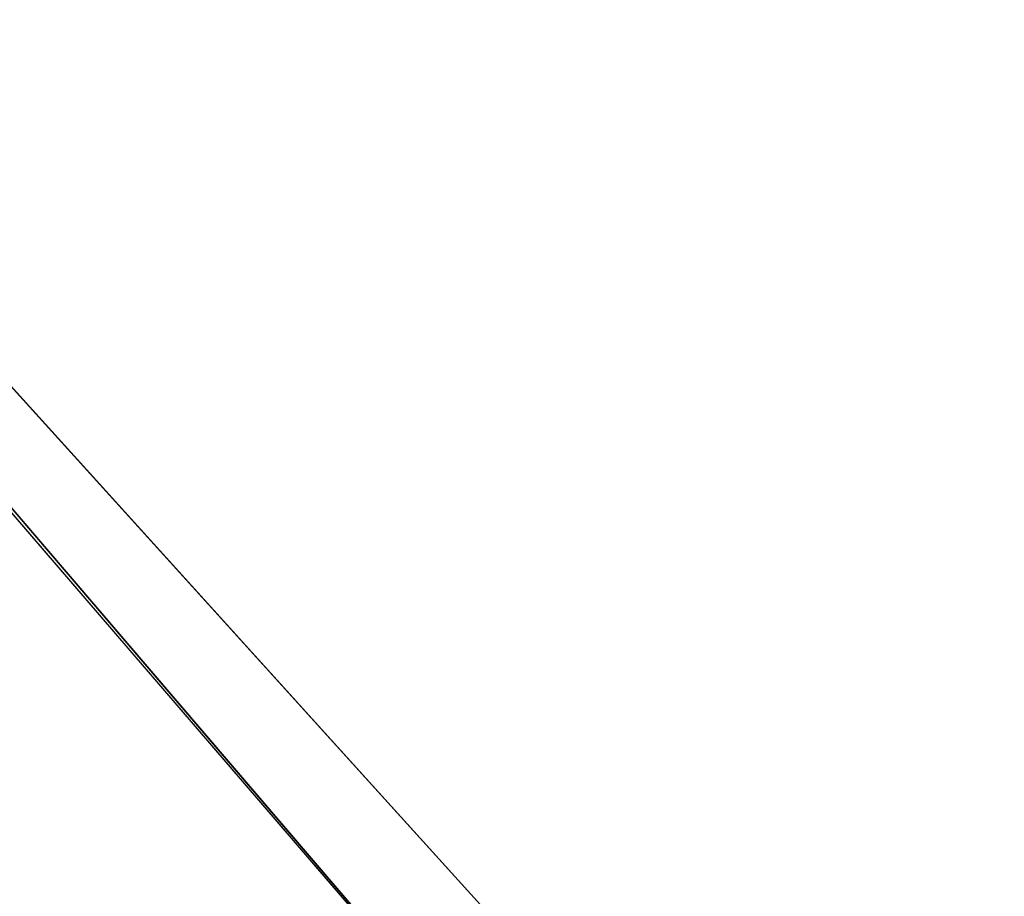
# Model space of a CAD drawing. Extents: x -775 to 775, y -775 to 775.
# Tile 70 of 256: x -557.93 to -550.27, y -493.34 to -486.52. Entities that reach past the tile are written whole.
import ezdxf

# ---------------------------------------------------------------- set-up
doc = ezdxf.new("R2010")
doc.units = 0
doc.layers.get('0').update_dxf_attribs({"color": 13, "linetype": 'CONTINUOUS'})

# ---------------------------------------------------------------- blocks, each defined once
blk = doc.blocks.new('OBJ_000001')
for p, q in [((-551.9324, -497.4029), (-576.8616, -468.2571)), ((-574.544, -471.098), (-525.5285, -525.228)), ((-525.5285, -525.228, 3), (-574.544, -471.098, 3)), ((-551.9324, -497.4029), (-574.544, -471.098, 18.222)), ((-525.5285, -525.228, 18.222), (-574.544, -471.098, 18.222)), ((-525.5285, -525.228, 38.9998), (-574.544, -471.098, 38.9998))]:
    blk.add_line(p, q)
at = {"color": 7}
mesh = blk.add_polyface(dxfattribs=at)
corners = [(-576.8616, -468.2571), (-551.9324, -497.4029), (-574.544, -471.098, 18.222)]
mesh.append_faces([[corners[k] for k in face] for face in [(0, 1, 2)]], dxfattribs={"color": 7})
mesh = blk.add_polyface(dxfattribs=at)
corners = [(-593.876, -486.9493), (-543.2111, -542.9005, 3), (-543.2111, -542.9005), (-593.876, -486.9493, 3)]
mesh.append_faces([[corners[k] for k in face] for face in [(0, 1, 2), (1, 0, 3)]], dxfattribs={"vtx0": -1, "color": 7})
blk = doc.blocks.new('OBJ_000002')
at = {"color": 8}
mesh = blk.add_polyface(dxfattribs=at)
corners = [(-579.1908, -470.1478, 7), (-554.1609, -499.4113, 30.1627), (-554.1609, -499.4113, 7), (-579.1908, -470.1478, 30.1627)]
mesh.append_faces([[corners[k] for k in face] for face in [(0, 1, 2), (1, 0, 3)]], dxfattribs={"vtx0": -1, "color": 8})
blk = doc.blocks.new('SKPE74C')
for name in ['OBJ_000002', 'OBJ_000001']:
    blk.add_blockref(name, (0, 0))

msp = doc.modelspace()

# ---------------------------------------------------------------- block references
msp.add_blockref('SKPE74C', (0, 0))

doc.saveas('drawing.dxf')
